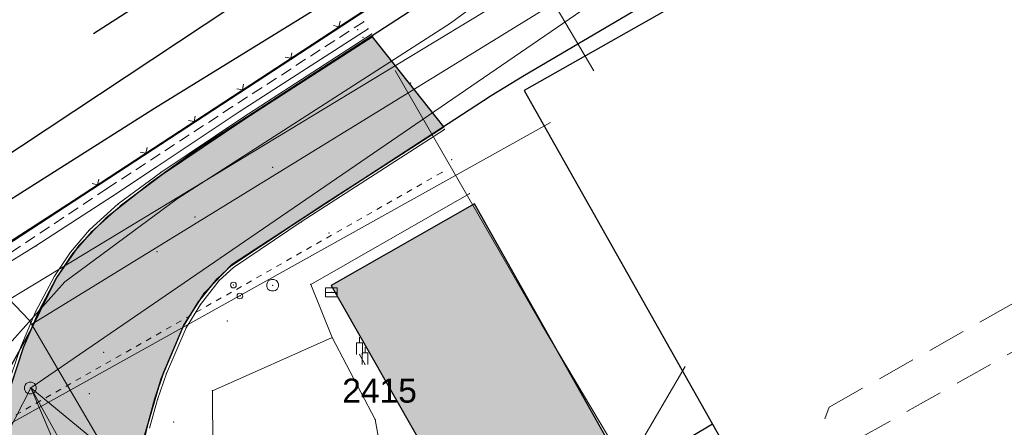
# Model space of a CAD drawing. Header units: metres. Extents: x -535942 to -530626, y -1087729 to -1086275.
# Tile 228 of 247: x -534131 to -534080, y -1086766 to -1086745. Entities that reach past the tile are written whole.
import ezdxf

# ---------------------------------------------------------------- set-up
doc = ezdxf.new("R2010")
doc.units = ezdxf.units.M
for name, pattern in [('B_CARA_03', [3, 2, -1]), ('C_1', [0.6, 0.3, -0.3]), ('C_2', [0.9, 0.6, -0.3])]:
    doc.linetypes.add(name, pattern=pattern)
for name, color, linetype in [('17', 7, 'Continuous'), ('18', 7, 'Continuous'), ('2', 7, 'Continuous'), ('23', 7, 'Continuous'), ('25', 7, 'Continuous'), ('8', 7, 'Continuous'), ('_blok katastr', 7, 'Continuous'), ('_blok podklad SS', 7, 'Continuous'), ('_blok SS sítě', 7, 'Continuous'), ('_blok zaměření - nové', 7, 'Continuous'), ('AG_srafy SS budovy', 252, 'Continuous'), ('AG_srafy SS komunikace', 253, 'Continuous')]:
    doc.layers.add(name, color=color, linetype=linetype)
for name, color, linetype, lineweight in [('AG plyn', 251, 'G_POTR_632_PN', 13), ('AG silno NN', 251, 'G_VED_660_PN', 13), ('AG uzemnění', 251, 'G_VED_663_PZ', 13), ('AG_SS kanal_déšť', 251, 'G_POTR_626_PN', 13), ('AG_SS náhon', 251, 'B_CARA_03', 13), ('AG_SS osvětlení', 251, 'HP_04_VO', 13), ('AG_SS voda požární', 251, 'G_POTR_615_PN', 13)]:
    doc.layers.add(name, color=color, linetype=linetype, lineweight=lineweight)
doc.layers.add('AG revizni oblacek', color=111, linetype='Continuous', plot=False)
doc.layers.add('AG_revizni oblacek', color=111, linetype='Continuous', plot=False)
for name, color, linetype, true_color in [('BT_BPEJ', 7, 'Continuous', 0x7fffff), ('BT_hranice_parcel', 7, 'Continuous', 0x007f00), ('BT_text_parcel', 7, 'Continuous', 0x007f00), ('BT_vnitrni_kresby', 7, 'Continuous', 0x007f00)]:
    doc.layers.add(name, color=color, linetype=linetype, true_color=true_color)
doc.layers.add('BT_hranice_budov', color=7, linetype='Continuous', lineweight=30, true_color=0x007f00)
doc.layers.get('17').off()
doc.styles.add('BT_text_mapy_m', font='arial.ttf', dxfattribs={"height": 5})
doc.styles.add('ROMANS', font='romans')
doc.linetypes.add('G_POTR_615_PN', pattern='A,0.5,-1,2,-6.5,[3,hpfmlin.shx,S=1,R=0,X=0,Y=0],-6.5,2,-1,0.5', length=20)
doc.linetypes.add('G_POTR_626_PN', pattern='A,0.5,-1,2,-6.5,[8,hpfmlin.shx,S=1,R=0,X=0,Y=0],-6.5,2,-1,0.5', length=20)
doc.linetypes.add('G_POTR_632_PN', pattern='A,0.5,-1,2,-6.5,[13,hpfmlin.shx,S=1,R=0,X=0,Y=0],-6.5,2,-1,0.5', length=20)
doc.linetypes.add('G_VED_660_PN', pattern='A,0.5,-1,2,-6.5,[28,hpfmlin.shx,S=1,R=0,X=0,Y=0],-6.5,2,-1,0.5', length=20)
doc.linetypes.add('G_VED_663_PZ', pattern='A,3.5,-3,7,-3,7,-6.5,[23,hpfmlin.shx,S=1,R=0,X=0,Y=0],-6.5,7,-3,7,-3,3.5', length=60)
doc.linetypes.add('HP_04_VO', pattern='A,0.5,-1,2,-5,[28,hpfmlin.shx,S=1,R=0,X=0,Y=0],-0.8,["VO",ROMANS,S=1.7,R=0,X=2.75,Y=-0.8],-7,2,-1,0.5', length=19.8)

# ---------------------------------------------------------------- blocks, each defined once
blk = doc.blocks.new('_KATASTR')
at = {"layer": 'BT_BPEJ', "lineweight": -3}
blk.add_lwpolyline([(-534567.99, -1086985.9), (-534456, -1086953), (-534436.78, -1086944.4), (-534394.5, -1086925.5), (-534377.62, -1086916.03), (-534353.5, -1086902.5), (-534344.98, -1086895.04), (-534338.35, -1086889.24), (-534337.5, -1086888.5), (-534101, -1086732), (-533977.7, -1086657.11), (-533966, -1086650), (-533802, -1086557.5)], dxfattribs=at)
at = {"layer": 'BT_hranice_budov', "lineweight": -3}
blk.add_lwpolyline([(-533808.4, -1086595.84), (-533814.49, -1086599.28), (-533813.01, -1086601.89), (-533811.34, -1086604.85), (-533848.29, -1086625.55), (-533851.31, -1086620.19), (-533856.58, -1086623.17), (-533862.78, -1086612.19), (-533934.12, -1086652.51), (-533935.17, -1086650.76), (-533966.6, -1086668.6), (-533965.65, -1086670.33), (-533975.13, -1086675.69), (-533991.7, -1086685.05), (-533997.09, -1086688.09), (-533997.9, -1086688.55), (-534007.23, -1086693.82), (-534008.18, -1086692.21), (-534039.67, -1086709.99), (-534038.77, -1086711.65), (-534104.74, -1086748.93), (-534094.94, -1086766.26), (-534093.29, -1086769.17), (-534079.52, -1086793.52)], dxfattribs=at)
at = {"layer": 'BT_hranice_parcel', "lineweight": -3}
for points in [[(-533930.39, -1086626.94), (-533977.71, -1086657.09), (-534027.69, -1086688.36), (-534051.88, -1086704.35), (-534053, -1086704.99), (-534093.1, -1086730.54), (-534099.49, -1086734.79), (-534123.96, -1086749.86), (-534172.7, -1086780.69), (-534236.19, -1086822.11), (-534301.1, -1086864.48), (-534361.33, -1086904.52), (-534389.95, -1086921.75), (-534421.31, -1086936.84), (-534457.42, -1086954.5), (-534485.18, -1086964.81)], [(-534493.78, -1086969.89), (-534465.8, -1086959.93), (-534429.9, -1086944.73), (-534384.85, -1086920.69), (-534356.67, -1086902.53), (-534277.7, -1086851.96), (-534273.32, -1086849.11), (-534236.73, -1086825.56), (-534052.87, -1086705.47), (-533854.49, -1086591.17)], [(-533944.41, -1086644.64), (-533979.02, -1086665.04), (-533986.81, -1086669.62), (-533998.88, -1086676.78), (-534013.62, -1086685.67), (-534037.86, -1086700.55), (-534075.03, -1086723.43), (-534083.72, -1086728.5), (-534091.83, -1086733.29), (-534110.71, -1086744.83), (-534121.68, -1086751.94), (-534124.12, -1086753.69), (-534126.5, -1086755.56), (-534127.89, -1086756.97), (-534129.06, -1086758.64), (-534130.36, -1086761.29), (-534131.69, -1086763.72), (-534132.71, -1086766.71), (-534133.12, -1086769.51), (-534133.03, -1086772.04), (-534131.53, -1086778.56), (-534124.29, -1086793.41)], [(-533975.13, -1086675.69), (-533991.7, -1086685.05), (-533997.09, -1086688.09), (-533997.9, -1086688.55), (-534007.23, -1086693.82), (-534008.18, -1086692.21), (-534039.67, -1086709.99), (-534038.77, -1086711.65), (-534104.74, -1086748.93), (-534094.94, -1086766.26), (-534093.29, -1086769.17), (-534079.52, -1086793.52)], [(-534094.94, -1086766.26), (-534115.16, -1086778.31), (-534118.64, -1086779), (-534122.31, -1086778.18), (-534123.56, -1086777.36), (-534124.4, -1086775.85), (-534124.88, -1086772.84), (-534124.9, -1086769.82), (-534124.46, -1086766.81), (-534123.61, -1086763.9), (-534122.43, -1086761.12), (-534121.34, -1086759.42), (-534119.93, -1086757.95), (-534106.45, -1086749.18), (-534104.72, -1086748.12), (-534067.4, -1086726.21)]]:
    blk.add_lwpolyline(points, dxfattribs=at)
at = {"layer": 'BT_vnitrni_kresby', "lineweight": -3}
blk.add_lwpolyline([(-534127.14, -1086745.97), (-534080.27, -1086715.89)], dxfattribs=at)
at = {"layer": 'BT_text_parcel', "lineweight": -3, "style": 'BT_text_mapy_m'}
blk.add_text('2415', height=1.25, dxfattribs=at).set_placement((-534114.2, -1086765.14))
blk = doc.blocks.new('kanalizace SS')
at = {"layer": 'AG_SS kanal_déšť', "ltscale": 0.7}
for p, q in [((-534086.934, -1086734.619), (-534130.39, -1086764.37)), ((-534134.35, -1086772), (-534130.39, -1086764.37)), ((-534125.04, -1086768.78), (-534130.39, -1086764.37)), ((-534130.39, -1086764.37), (-534114.31, -1086793.4))]:
    blk.add_line(p, q, dxfattribs=at)
blk.add_lwpolyline([(-534128.34, -1086784.63), (-534125.1, -1086776.75), (-534130.39, -1086764.37)], dxfattribs=at)
blk = doc.blocks.new('náhon')
at = {"layer": 'AG_SS náhon'}
for p, q in [((-534088.875, -1086765.372), (-534036.952, -1086736.147)), ((-534087.452, -1086767.077), (-534037.731, -1086739.091)), ((-534091.219, -1086771.599), (-534088.875, -1086765.372))]:
    blk.add_line(p, q, dxfattribs=at)
blk = doc.blocks.new('ss prumyslová voda')
at = {"layer": 'AG_SS voda požární', "ltscale": 0.7}
for points in [[(-534130.343, -1086761.068), (-534091.574, -1086737.246), (-534083.838, -1086736.521), (-534076.104, -1086731.989)], [(-534093.942, -1086842.203), (-534095.533, -1086838.47), (-534089.205, -1086835.772), (-534089.19, -1086834.18), (-534122.037, -1086775.248), (-534130.475, -1086760.858), (-534133.316, -1086757.891)]]:
    blk.add_lwpolyline(points, dxfattribs=at)
blk = doc.blocks.new('ss plyn')
at = {"layer": 'AG plyn', "color": 251, "lineweight": 15, "ltscale": 0.5}
blk.add_line((-534161.256, -1086782.787), (-534103.36, -1086750.578), dxfattribs=at)
blk = doc.blocks.new('SS nízké napětí')
at = {"layer": 'AG silno NN', "ltscale": 0.7}
blk.add_line((-534169.587, -1086782.793), (-534061.8903, -1086717.66554), dxfattribs=at)
blk = doc.blocks.new('ss_vo')
at = {"layer": 'AG_SS osvětlení', "ltscale": 0.7}
for p, q in [((-534108.573, -1086745.434), (-534104.403, -1086742.328)), ((-534122.77524, -1086754.54571), (-534108.573, -1086745.434)), ((-534128.63291, -1086758.85811), (-534122.77524, -1086754.54571)), ((-534133.66, -1086764.496), (-534128.63291, -1086758.85811)), ((-534096.36783, -1086763.25375), (-534098.91209, -1086767.60578)), ((-534096.36783, -1086763.25375), (-534096.368, -1086763.254))]:
    blk.add_line(p, q, dxfattribs=at)
blk = doc.blocks.new('ss uzemnění')
at = {"layer": 'AG uzemnění', "ltscale": 0.4}
for p, q in [((-534101.10767, -1086747.89967), (-534104.403, -1086742.328)), ((-534111.44325, -1086747.87636), (-534103.81805, -1086761.09856)), ((-534087.84789, -1086787.82599), (-534103.81805, -1086761.09856))]:
    blk.add_line(p, q, dxfattribs=at)
blk = doc.blocks.new('Z620')
at = {"color": 0, "lineweight": -2}
for p, q in [((-0.3, 0.06), (-0.27, 0.15)), ((-0.3, -0.06), (-0.3, 0.06)), ((-0.27, 0.15), (-0.21, 0.24)), ((-0.21, 0.24), (-0.06, 0.3)), ((-0.06, 0.3), (0.06, 0.3)), ((0.06, 0.3), (0.21, 0.24)), ((0.21, 0.24), (0.27, 0.15)), ((0.27, 0.15), (0.3, 0.06)), ((0.3, 0.06), (0.3, -0.06)), ((-0.24, -0.21), (-0.3, -0.06)), ((-0.15, -0.27), (-0.24, -0.21)), ((-0.06, -0.3), (-0.15, -0.27)), ((0.06, -0.3), (-0.06, -0.3)), ((0.15, -0.27), (0.06, -0.3)), ((0.24, -0.21), (0.15, -0.27)), ((0.3, -0.06), (0.24, -0.21))]:
    blk.add_line(p, q, dxfattribs=at)
blk = doc.blocks.new('Z38')
at = {"color": 0, "lineweight": -2}
for p, q in [((0.3, 0.24), (-0.3, 0.24)), ((-0.3, 0.24), (-0.3, -0.24)), ((-0.3, 0), (0.3, 0)), ((0.3, -0.24), (0.3, 0.24)), ((-0.3, -0.24), (0.3, -0.24))]:
    blk.add_line(p, q, dxfattribs=at)
blk = doc.blocks.new('Z212')
at = {"color": 0, "lineweight": -2}
for p, q in [((-0.21, 0.21), (0, 0)), ((0, 0), (0.21, 0.21))]:
    blk.add_line(p, q, dxfattribs=at)
blk = doc.blocks.new('Z15')
at = {"layer": '23', "color": 0, "lineweight": -2}
blk.add_circle((0, 0), 0.15, dxfattribs=at)
blk = doc.blocks.new('Z412')
at = {"color": 0, "lineweight": -2}
for p, q in [((-0.15, 0), (-0.15, 0.6)), ((-0.15, 0.6), (0.15, 0.6)), ((0, 0.6), (0, 0.9)), ((0.15, 0.6), (0.15, 0))]:
    blk.add_line(p, q, dxfattribs=at)
blk = doc.blocks.new('Zaměření - zekan')
at = {"layer": 'AG_srafy SS budovy', "transparency": 33554602}
h = blk.add_hatch(color=256, dxfattribs=at)
h.dxf.hatch_style = 1
h.paths.add_polyline_path([(-534453.325, -1086966.969), (-534443.64, -1086964.47), (-534440.42, -1086963.61), (-534440.62, -1086962.77), (-534438.161, -1086962.135), (-534435.9, -1086961.56), (-534432.06, -1086960.58), (-534428.7, -1086959.69), (-534425.4, -1086958.85), (-534423.57, -1086958.39), (-534414.04, -1086955.97), (-534414.64, -1086953.75), (-534414.91, -1086952.73), (-534415.05, -1086952.24), (-534415.31, -1086951.23), (-534416.63, -1086946.34), (-534428.91, -1086949.44), (-534437.35, -1086951.61), (-534443.56, -1086953.24), (-534443.06, -1086955.13), (-534448.34, -1086956.52), (-534449.54, -1086956.83), (-534450.23, -1086957.02), (-534451.64, -1086957.39), (-534454.12, -1086958.04), (-534454.72, -1086958.19), (-534455.72, -1086958.46), (-534455.285, -1086960.065), (-534454.35, -1086963.34), (-534454.176, -1086963.958), (-534454.137, -1086964.098), (-534454.061, -1086964.37)])
h.paths.add_polyline_path([(-534449.11, -1086987.51), (-534445.794, -1086986.657), (-534443.94, -1086986.148), (-534443.968, -1086986.042), (-534442.31, -1086985.609), (-534441.179, -1086985.314), (-534431.78, -1086982.86), (-534426.34, -1086981.45), (-534426.27, -1086981.61), (-534423.234, -1086980.828), (-534421.037, -1086980.226), (-534414.29, -1086978.5), (-534410.17, -1086977.42), (-534409.67, -1086979.54), (-534407.98, -1086979.1), (-534405.71, -1086987.99), (-534405.64, -1086987.96), (-534405.57, -1086988.16), (-534405.509, -1086988.144), (-534404.631, -1086991.451), (-534404.368, -1086992.439), (-534403.734, -1086994.828), (-534403.627, -1086995.219), (-534399.381, -1086994.059), (-534393.93, -1086992.57), (-534392.974, -1086996.329), (-534392.378, -1086998.675), (-534391.96, -1087000.32), (-534391.274, -1087003.026), (-534389.51, -1087009.99), (-534387.84, -1087016.44), (-534385.756, -1087024.283), (-534384.58, -1087028.84), (-534384.22, -1087030.49), (-534394.01, -1087033.1), (-534393.06, -1087036.8), (-534392.78, -1087038.03)])
h.paths.add_polyline_path([(-534376.66, -1086982.86), (-534371.91, -1086992.08), (-534367.61, -1087000.29), (-534367.52, -1087000.44), (-534366.9, -1087001.62), (-534367.54, -1087001.98), (-534367.737, -1087002.086), (-534371.55, -1087004.13), (-534370.982, -1087005.221), (-534369.18, -1087008.63), (-534362.31, -1087021.78), (-534361.701, -1087022.93), (-534357.45, -1087020.68), (-534357.97, -1087019.22), (-534358.37, -1087018.01), (-534358.76, -1087016.83), (-534358.99, -1087016.22), (-534359.29, -1087015.33), (-534353.16, -1087012.14), (-534339.04, -1087004.84), (-534326.38, -1086998.22), (-534319.16, -1086994.47), (-534316.78, -1086998.99), (-534313.36, -1086997.22), (-534311.16, -1086996.07), (-534306.79, -1086993.79), (-534304.55, -1086992.63), (-534299.59, -1086990.04), (-534302, -1086985.39), (-534295.73, -1086982.11), (-534295.21, -1086982.98), (-534290.74, -1086980.63), (-534289.54, -1086982.76), (-534285.689, -1086980.559), (-534286.82, -1086978.58), (-534284.28, -1086977.22), (-534283.235, -1086976.681), (-534281.191, -1086975.648), (-534277.969, -1086973.961), (-534276.84, -1086973.37), (-534273.85, -1086971.79), (-534272.96, -1086971.31), (-534269.71, -1086969.61), (-534269.14, -1086969.31), (-534256.54, -1086962.76), (-534254.34, -1086961.61), (-534242.72, -1086955.58), (-534242.78, -1086955.43), (-534237.35, -1086952.6), (-534235.21, -1086949.4), (-534239.44, -1086941.34), (-534243.24, -1086941.25), (-534248.7, -1086944.11), (-534250.27, -1086941.13), (-534250.442, -1086940.78), (-534251.11, -1086939.54), (-534251.404, -1086938.86), (-534251.692, -1086938.244), (-534253.292, -1086935.242), (-534253.68, -1086934.506), (-534255.34, -1086931.42), (-534255.99, -1086930.13), (-534256.1, -1086929.92), (-534258.1, -1086926.1), (-534260.25, -1086921.97), (-534262.07, -1086922.92), (-534262.15, -1086922.98), (-534266.77, -1086925.44), (-534269.601, -1086926.909), (-534276.25, -1086930.36), (-534283.82, -1086934.31), (-534286.48, -1086935.71), (-534290.01, -1086937.545), (-534293.027, -1086939.097), (-534298.265, -1086941.82), (-534312.71, -1086949.33), (-534312.609, -1086949.519), (-534323.27, -1086955.1), (-534323.4, -1086955.17), (-534326.4, -1086956.7), (-534326.563, -1086956.785), (-534333.51, -1086960.401), (-534334.43, -1086960.88), (-534340.99, -1086964.26), (-534348.06, -1086967.99), (-534354.88, -1086971.555), (-534355.52, -1086971.89), (-534363.33, -1086975.94), (-534365.497, -1086977.064), (-534366.701, -1086977.688), (-534369.792, -1086979.291), (-534372.79, -1086980.846), (-534373.898, -1086981.423)])
h.paths.add_polyline_path([(-534225.31, -1086925.38), (-534227.21, -1086921.67), (-534228.94, -1086918.39), (-534222.95, -1086915.33), (-534223.49, -1086914.23), (-534224.055, -1086913.14), (-534224.584, -1086912.119), (-534225.22, -1086910.92), (-534225.33, -1086910.97), (-534229.4, -1086913.05), (-534232.81, -1086914.82), (-534233.83, -1086915.32), (-534235.03, -1086915.94), (-534238.81, -1086917.9), (-534236.52, -1086922.26), (-534234.28, -1086921.14), (-534233.59, -1086922.49), (-534231.31, -1086927.09), (-534227.3, -1086934.34), (-534227.79, -1086934.6), (-534227.68, -1086935.04), (-534229.402, -1086935.906), (-534227.63, -1086939.43), (-534226.47, -1086938.84), (-534217.79, -1086934.36), (-534219.631, -1086930.881), (-534221.853, -1086932.073), (-534224.064, -1086927.94)])
h.paths.add_polyline_path([(-534218.17, -1086907.24), (-534217.95, -1086907.68), (-534217.87, -1086907.62), (-534216.61, -1086910.03), (-534216.54, -1086910.155), (-534215.04, -1086913.13), (-534214.84, -1086913.49), (-534214.58, -1086913.36), (-534211.872, -1086911.912), (-534205.614, -1086908.665), (-534200.059, -1086905.833), (-534197.021, -1086904.268), (-534200.25, -1086898), (-534206.136, -1086901.043), (-534211.994, -1086904.075)])
h.paths.add_polyline_path([(-534204.81, -1086909.35), (-534204.26, -1086910.42), (-534206.72, -1086911.82), (-534204.65, -1086915.78), (-534198.56, -1086912.7), (-534200.8, -1086908.63), (-534203.55, -1086910.02), (-534204.07, -1086908.98)])
h.paths.add_polyline_path([(-534195.75, -1086896.47), (-534199.09, -1086898.18), (-534196.17, -1086903.85), (-534195.872, -1086903.697), (-534194.67, -1086903.07), (-534192.88, -1086902.14), (-534194.66, -1086898.61), (-534195.18, -1086897.6)])
h.paths.add_polyline_path([(-534084.41, -1086796.39), (-534085.46, -1086796.99), (-534086.03, -1086797.3), (-534089.99, -1086799.53), (-534091.27, -1086800.26), (-534090.926, -1086800.878), (-534105.36, -1086808.92), (-534099.72, -1086818.96), (-534099.63, -1086819.17), (-534085.25, -1086811.1), (-534085.18, -1086811.21), (-534081.15, -1086808.94), (-534081.954, -1086801.31), (-534084.05, -1086801.531), (-534080.645, -1086800.125), (-534082.403, -1086800.125)])
edge = h.paths.add_edge_path()
edge.add_arc((-534100.213, -1086794.682), 2.831, 0, 360)
h.paths.add_polyline_path([(-534099.94, -1086778.89), (-534103.97, -1086781.3), (-534100.2, -1086787.73), (-534099.26, -1086789.35), (-534095.15, -1086786.92)])
h.paths.add_polyline_path([(-534107.32, -1086754.82), (-534114.77, -1086759.06), (-534107.17, -1086772.4), (-534104.69, -1086771), (-534100.77, -1086768.78), (-534099.767, -1086768.215)])
h.paths.add_polyline_path([(-534117.45, -1086774.96), (-534116.11, -1086777.42), (-534114.41, -1086776.46), (-534113.26, -1086775.8), (-534111.02, -1086774.53), (-534109.715, -1086773.79), (-534109.3, -1086773.55), (-534110.665, -1086771.131)])
at = {"layer": 'AG_srafy SS komunikace', "transparency": 33554516}
h = blk.add_hatch(color=256, dxfattribs=at)
h.dxf.hatch_style = 1
h.paths.add_polyline_path([(-534240.26, -1086848.01), (-534242.39, -1086848.54), (-534243.974, -1086849.136), (-534248.67, -1086851.22), (-534254.11, -1086853.75), (-534260.09, -1086856.64), (-534264.42, -1086858.86), (-534270.39, -1086862.11), (-534275.64, -1086864.95), (-534281.45, -1086868.07), (-534281.659, -1086868.183), (-534285.72, -1086869.95), (-534292.582, -1086873.477), (-534300.99, -1086878.21), (-534304.7, -1086880.03), (-534311.17, -1086883.6), (-534311.21, -1086883.69), (-534319, -1086887.9), (-534326.28, -1086891.8), (-534333.68, -1086895.85), (-534341.033, -1086899.872), (-534342.39, -1086900.59), (-534348.52, -1086904), (-534357.39, -1086909.18), (-534363.51, -1086912.76), (-534368.15, -1086915.35), (-534368.58, -1086915.38), (-534371.67, -1086917.17), (-534371.6, -1086917.36), (-534374.61, -1086918.91), (-534375.85, -1086919.55), (-534383.298, -1086923.67), (-534387.62, -1086926.167), (-534390.99, -1086928.47), (-534395.26, -1086932.19), (-534398.39, -1086935.37), (-534401.04, -1086938.71), (-534403.34, -1086942.64), (-534405.25, -1086947.26), (-534406.47, -1086948.88), (-534407.31, -1086949.26), (-534408.77, -1086950.15), (-534411.9, -1086951.42), (-534412.44, -1086951.7), (-534411.572, -1086955.25), (-534406.31, -1086953.97), (-534406.43, -1086955.99), (-534406.92, -1086958.84), (-534407.82, -1086961.82), (-534408.73, -1086963.55), (-534410.13, -1086965.71), (-534411.33, -1086966.62), (-534411.44, -1086966.66), (-534412.09, -1086967.39), (-534412.79, -1086968.05), (-534413.62, -1086968.71), (-534414.49, -1086969.26), (-534416.26, -1086969.93), (-534415.54, -1086973.73), (-534414.56, -1086973.85), (-534413.62, -1086974.05), (-534405.67, -1086972.87), (-534403.64, -1086972.67), (-534402.63, -1086972.81), (-534401.62, -1086973.13), (-534400.5, -1086973.63), (-534397.57, -1086975.25), (-534395.92, -1086976.46), (-534395, -1086977.42), (-534392.36, -1086981.04), (-534391.77, -1086982.25), (-534391.1, -1086982), (-534390.78, -1086982.85), (-534391.39, -1086983.1), (-534390.58, -1086985.29), (-534390.25, -1086986.4), (-534390.1, -1086987.69), (-534390.06, -1086988.65), (-534390.2, -1086989.8), (-534390.5, -1086990.92), (-534391.16, -1086992.45), (-534391.4, -1086992.91), (-534381.94, -1086987.31), (-534382.24, -1086986.32), (-534382.32, -1086985.31), (-534382.16, -1086984.27), (-534381.82, -1086983.34), (-534381.32, -1086982.44), (-534380.71, -1086981.63), (-534379.98, -1086980.93), (-534379.21, -1086980.3), (-534378.39, -1086979.72), (-534377.467, -1086979.211), (-534373.711, -1086977.112), (-534372.583, -1086976.508), (-534371.89, -1086976.12), (-534371.16, -1086975.66), (-534367.03, -1086973.76), (-534365.62, -1086973.12), (-534362.45, -1086971.42), (-534362.565, -1086971.198), (-534357.153, -1086968.396), (-534349.974, -1086964.676), (-534344.031, -1086961.597), (-534335.38, -1086957.063), (-534329.65, -1086954.06), (-534329.53, -1086954.31), (-534329, -1086954.29), (-534328.53, -1086954.37), (-534328.09, -1086954.52), (-534327.64, -1086954.75), (-534327.21, -1086955.13), (-534326.4, -1086956.7), (-534323.4, -1086955.17), (-534324.27, -1086953.55), (-534324.32, -1086953.03), (-534324.26, -1086952.54), (-534324.13, -1086952.05), (-534323.82, -1086951.55), (-534323.49, -1086951.1), (-534311.67, -1086944.94), (-534305.34, -1086941.6), (-534300.39, -1086939.07), (-534294.798, -1086936.104), (-534294.97, -1086935.8), (-534290.77, -1086933.636), (-534286.14, -1086931.26), (-534286.02, -1086931.42), (-534285.95, -1086931.48), (-534281.89, -1086929.385), (-534271.3, -1086923.94), (-534268.39, -1086922.44), (-534266.57, -1086921.49), (-534263.17, -1086919.71), (-534259.895, -1086918.003), (-534258.72, -1086917.39), (-534257.63, -1086916.91), (-534256.65, -1086916.73), (-534255.56, -1086916.71), (-534254.93, -1086916.98), (-534253.92, -1086917.86), (-534252.78, -1086919.28), (-534251.69, -1086920.86), (-534249.08, -1086925.78), (-534247.53, -1086928.67), (-534240.07, -1086924.81), (-534241.74, -1086921.65), (-534244.189, -1086916.906), (-534244.46, -1086916.38), (-534245.17, -1086914.8), (-534245.34, -1086913.82), (-534245.4, -1086912.79), (-534245.16, -1086911.8), (-534244.75, -1086910.85), (-534244.21, -1086909.95), (-534243.65, -1086909.23), (-534242.81, -1086908.49), (-534241.96, -1086907.93), (-534238.92, -1086906.61), (-534233.75, -1086904.35), (-534231.72, -1086903.63), (-534231.12, -1086903.38), (-534222.86, -1086899.98), (-534221.64, -1086899.45), (-534215.26, -1086896.83), (-534209.18, -1086894.35), (-534207.62, -1086893.82), (-534206.23, -1086893.48), (-534204.6, -1086893.25), (-534203.26, -1086893.19), (-534201.71, -1086893.25), (-534200.38, -1086893.427), (-534199.2, -1086893.7), (-534197.72, -1086894.19), (-534196.37, -1086894.9), (-534195.14, -1086895.82), (-534194.07, -1086896.96), (-534193.35, -1086897.92), (-534192.6, -1086899.44), (-534189.28, -1086891.78), (-534190.21, -1086891.25), (-534190.71, -1086890.67), (-534191, -1086890.06), (-534191.12, -1086889.29), (-534191.03, -1086888.49), (-534190.77, -1086887.8), (-534190.37, -1086887.08), (-534189.77, -1086886.62), (-534189.02, -1086886.35), (-534188.25, -1086886.41), (-534187.49, -1086886.8), (-534187, -1086887.35), (-534186.63, -1086888.11), (-534186.43, -1086889.03), (-534186.44, -1086889.87), (-534176.56, -1086889.35), (-534177.65, -1086886.35), (-534179.05, -1086882.57), (-534179.03, -1086882.09), (-534178.78, -1086881.7), (-534177.003, -1086880.974), (-534171.47, -1086878.73), (-534168.599, -1086877.516), (-534164.678, -1086875.911), (-534163.53, -1086875.46), (-534162.56, -1086875.05), (-534161.21, -1086874.87), (-534158.44, -1086876.72), (-534157.24, -1086876.86), (-534152.2, -1086873.32), (-534150.4, -1086872.02), (-534148.76, -1086870.34), (-534147.72, -1086869.64), (-534147.78, -1086868.94), (-534147.38, -1086868.62), (-534145.94, -1086867.86), (-534144.5, -1086867.1), (-534142.98, -1086868.83), (-534139.47, -1086866.78), (-534139.23, -1086867.11), (-534139.46, -1086867.68), (-534138.99, -1086868.33), (-534117.868, -1086863.128), (-534113.56, -1086852.87), (-534114.37, -1086851.52), (-534114.78, -1086850.57), (-534115.01, -1086849.57), (-534115.14, -1086848.49), (-534115.1, -1086846.51), (-534114.61, -1086844.2), (-534114.35, -1086844.04), (-534113.74, -1086841.96), (-534113.25, -1086840.97), (-534112.53, -1086839.04), (-534112.01, -1086837.76), (-534111.58, -1086837.05), (-534111.22, -1086836.67), (-534110.4, -1086836), (-534109.57, -1086835.59), (-534107.574, -1086834.453), (-534105.261, -1086833.135), (-534102.914, -1086831.772), (-534099.15, -1086829.58), (-534093.838, -1086826.49), (-534089.789, -1086824.133), (-534088.77, -1086823.54), (-534084.12, -1086821.01), (-534085.871, -1086817.863), (-534090.54, -1086820.46), (-534093.59, -1086822.14), (-534094.49, -1086822.57), (-534095.48, -1086822.88), (-534096.44, -1086822.95), (-534097.57, -1086822.86), (-534098.46, -1086822.57), (-534101.43, -1086820.53), (-534103.51, -1086818.2), (-534105.97, -1086814.25), (-534107.99, -1086810.23), (-534109.55, -1086807.26), (-534111.07, -1086804.41), (-534111.9, -1086802.88), (-534116.5, -1086794.06), (-534117.17, -1086792.06), (-534117.42, -1086790.69), (-534117.39, -1086789.25), (-534117.19, -1086787.5), (-534116.66, -1086785.76), (-534115.86, -1086784.28), (-534114.92, -1086782.83), (-534113.95, -1086781.82), (-534112.79, -1086780.91), (-534108.66, -1086778.44), (-534110.505, -1086775.354), (-534114.85, -1086777.87), (-534116.37, -1086778.45), (-534117.72, -1086778.78), (-534118.78, -1086778.9), (-534119.79, -1086778.87), (-534120.72, -1086778.71), (-534122.33, -1086778.24), (-534123.61, -1086777.53), (-534124.14, -1086776.51), (-534124.5, -1086775.53), (-534124.78, -1086773.93), (-534124.92, -1086772.42), (-534124.95, -1086770.88), (-534124.84, -1086769.37), (-534124.65, -1086767.87), (-534124.34, -1086766.41), (-534123.95, -1086764.94), (-534123.48, -1086763.55), (-534122.531, -1086761.319), (-534122.48, -1086761.2), (-534121.67, -1086759.91), (-534120.71, -1086758.7), (-534119.94, -1086758), (-534115.095, -1086754.803), (-534112.489, -1086753.118), (-534108.92, -1086750.81), (-534112.62, -1086746.13), (-534115.807, -1086748.182), (-534119.268, -1086750.409), (-534123.55, -1086753.29), (-534125.75, -1086754.94), (-534127.24, -1086756.26), (-534128.21, -1086757.38), (-534129.07, -1086758.68), (-534129.99, -1086760.43), (-534130.79, -1086762.3), (-534131.77, -1086765.256), (-534132.17, -1086766.67), (-534132.754, -1086769.154), (-534133.08, -1086770.92), (-534132.94, -1086773.13), (-534131.84, -1086777.78), (-534132.14, -1086777.97), (-534130.89, -1086781.58), (-534129.44, -1086783.59), (-534126.631, -1086788.645), (-534124.24, -1086793.34), (-534123.65, -1086795.82), (-534123.48, -1086797.42), (-534123.973, -1086799.534), (-534124.97, -1086801.52), (-534126.17, -1086803.45), (-534127.54, -1086804.78), (-534127.92, -1086804.75), (-534132.58, -1086807.28), (-534139.56, -1086810.01), (-534146.11, -1086812.58), (-534152.72, -1086815.14), (-534159.36, -1086817.74), (-534166.12, -1086820.4), (-534174.33, -1086823.85), (-534182.75, -1086826.87), (-534190.84, -1086831.94), (-534200.46, -1086836.84), (-534206.25, -1086839.79), (-534206.69, -1086840.05), (-534208.746, -1086841.112), (-534210.685, -1086842.126), (-534215.801, -1086844.801), (-534222.31, -1086848.04), (-534225.67, -1086849.34), (-534227.09, -1086849.34), (-534228.34, -1086849.44), (-534229.373, -1086849.268), (-534230.35, -1086849.04), (-534234.18, -1086847.95), (-534236.16, -1086847.74), (-534238.29, -1086847.76)])
h.paths.add_polyline_path([(-534391.83, -1086964.99), (-534388.99, -1086967.75), (-534389.32, -1086968.65), (-534389.03, -1086969.71), (-534388.91, -1086968.78), (-534388.57, -1086967.76), (-534388.06, -1086966.84), (-534386.87, -1086965.26), (-534384.26, -1086962.14), (-534380.15, -1086957.28), (-534377.72, -1086954.43), (-534375.258, -1086953.139), (-534377.42, -1086949), (-534378.23, -1086949.37), (-534378.17, -1086949.49), (-534379.06, -1086949.91), (-534380.6, -1086951.93), (-534380.7, -1086951.86), (-534381.58, -1086953.7), (-534381.483, -1086953.784), (-534383.82, -1086956.48), (-534386.678, -1086959.782), (-534387.92, -1086961.27), (-534389.99, -1086963.67), (-534390.75, -1086964.34), (-534391.55, -1086964.89)], flags=16)
at = {"layer": '18', "color": 252, "lineweight": 15}
for p in [(-534113.08, -1086745.35), (-534113.39, -1086745.76), (-534112.85, -1086745.72), (-534112.67, -1086745.99), (-534112.62, -1086746.13), (-534113.12, -1086746.16), (-534110.64, -1086748.54), (-534119.9, -1086749.76), (-534119.51, -1086750), (-534119.36, -1086750.33), (-534119.3, -1086750.43), (-534108.92, -1086750.81), (-534108.88, -1086750.95), (-534108.51, -1086752.52), (-534123.88, -1086752.91), (-534123.64, -1086753.18), (-534123.55, -1086753.29), (-534117.82, -1086752.91), (-534109.01, -1086753.18), (-534126.43, -1086754.02), (-534107.59, -1086754.29), (-534128.17, -1086754.64), (-534126.15, -1086754.42), (-534125.85, -1086754.82), (-534107.32, -1086754.82), (-534125.75, -1086754.94), (-534121.85, -1086755.5), (-534116.42, -1086755.66), (-534116.33, -1086755.75), (-534127.34, -1086756.17), (-534127.24, -1086756.26), (-534114.89, -1086756.32), (-534130.13, -1086757), (-534128.33, -1086757.32), (-534128.21, -1086757.38), (-534123.83, -1086757.29), (-534119.94, -1086758), (-534119.86, -1086758.12), (-534129.17, -1086758.57), (-534129.07, -1086758.68), (-534120.71, -1086758.7), (-534120.6, -1086758.8), (-534119.86, -1086759.03), (-534117.82, -1086759.04), (-534115.84, -1086759), (-534114.77, -1086759.41), (-534121.67, -1086759.91), (-534119.52, -1086759.6), (-534130.13, -1086760.38), (-534129.99, -1086760.43), (-534121.57, -1086760.04), (-534120.17, -1086760.9), (-534122.48, -1086761.2), (-534122.32, -1086761.26), (-534114.73, -1086761.76), (-534130.91, -1086762.24), (-534130.79, -1086762.3), (-534126.6, -1086762.53), (-534113.3, -1086762.64), (-534113.01, -1086763.15), (-534123.48, -1086763.55), (-534123.34, -1086763.62), (-534130.42, -1086764.38), (-534120.95, -1086764.52), (-534127.36, -1086764.68), (-534123.95, -1086764.94), (-534123.8, -1086764.97), (-534112.48, -1086766.02), (-534124.34, -1086766.41), (-534122.97, -1086766.15)]:
    blk.add_point(p, dxfattribs=at)
at = {"layer": '2', "color": 251, "lineweight": 15}
for p, q in [((-534112.67, -1086745.99), (-534119.36, -1086750.33)), ((-534112.62, -1086746.13), (-534119.3, -1086750.43)), ((-534119.36, -1086750.33), (-534123.64, -1086753.18)), ((-534119.3, -1086750.43), (-534123.55, -1086753.29)), ((-534108.92, -1086750.81), (-534116.42, -1086755.66)), ((-534116.33, -1086755.75), (-534108.88, -1086750.95)), ((-534123.64, -1086753.18), (-534125.85, -1086754.82)), ((-534123.55, -1086753.29), (-534125.75, -1086754.94)), ((-534107.59, -1086754.29), (-534115.84, -1086759)), ((-534125.85, -1086754.82), (-534127.34, -1086756.17)), ((-534107.32, -1086754.82), (-534114.77, -1086759.06)), ((-534099.77, -1086768.21), (-534107.32, -1086754.82)), ((-534125.75, -1086754.94), (-534127.24, -1086756.26)), ((-534116.42, -1086755.66), (-534119.94, -1086758)), ((-534119.86, -1086758.12), (-534116.33, -1086755.75)), ((-534127.34, -1086756.17), (-534128.33, -1086757.32)), ((-534127.24, -1086756.26), (-534128.21, -1086757.38)), ((-534128.33, -1086757.32), (-534129.17, -1086758.57)), ((-534128.21, -1086757.38), (-534129.07, -1086758.68)), ((-534119.94, -1086758), (-534120.71, -1086758.7)), ((-534120.6, -1086758.8), (-534119.86, -1086758.12)), ((-534129.17, -1086758.57), (-534130.13, -1086760.38)), ((-534129.07, -1086758.68), (-534129.99, -1086760.43)), ((-534120.71, -1086758.7), (-534121.67, -1086759.91)), ((-534121.57, -1086760.04), (-534120.6, -1086758.8)), ((-534115.84, -1086759), (-534114.73, -1086761.76)), ((-534114.77, -1086759.06), (-534110.37, -1086766.78)), ((-534121.67, -1086759.91), (-534122.48, -1086761.2)), ((-534130.13, -1086760.38), (-534130.91, -1086762.24)), ((-534129.99, -1086760.43), (-534130.79, -1086762.3)), ((-534122.32, -1086761.26), (-534121.57, -1086760.04)), ((-534122.48, -1086761.2), (-534123.48, -1086763.55)), ((-534123.34, -1086763.62), (-534122.32, -1086761.26)), ((-534114.73, -1086761.76), (-534120.95, -1086764.52)), ((-534112.48, -1086766.02), (-534114.73, -1086761.76)), ((-534130.91, -1086762.24), (-534131.9, -1086765.13)), ((-534130.79, -1086762.3), (-534131.74, -1086765.15)), ((-534113.3, -1086762.64), (-534113.01, -1086763.15)), ((-534123.48, -1086763.55), (-534123.95, -1086764.94)), ((-534123.8, -1086764.97), (-534123.34, -1086763.62)), ((-534120.95, -1086764.52), (-534120.9, -1086771.88)), ((-534123.95, -1086764.94), (-534124.34, -1086766.41)), ((-534124.23, -1086766.46), (-534123.8, -1086764.97)), ((-534112.26, -1086767.25), (-534112.48, -1086766.02)), ((-534124.34, -1086766.41), (-534124.65, -1086767.87))]:
    blk.add_line(p, q, dxfattribs=at)
at = {"layer": '2', "color": 251, "linetype": 'C_1', "lineweight": 15}
blk.add_line((-534109.01, -1086753.18), (-534143.44, -1086772.74), dxfattribs=at)
at = {"layer": '23', "color": 252, "lineweight": 15}
for p, q in [((-534128.17, -1086754.64), (-534110.72, -1086743.22)), ((-534112.85, -1086745.72), (-534119.51, -1086750)), ((-534119.51, -1086750), (-534123.88, -1086752.91)), ((-534123.88, -1086752.91), (-534126.15, -1086754.42)), ((-534132.93, -1086757.7), (-534128.17, -1086754.64)), ((-534126.15, -1086754.42), (-534130.13, -1086757)), ((-534130.13, -1086757), (-534132.14, -1086758.23))]:
    blk.add_line(p, q, dxfattribs=at)
at = {"layer": '25', "color": 252, "linetype": 'C_2', "lineweight": 15}
for p, q in [((-534113.08, -1086745.35), (-534119.9, -1086749.76)), ((-534119.9, -1086749.76), (-534126.43, -1086754.02)), ((-534126.43, -1086754.02), (-534132.79, -1086758.24))]:
    blk.add_line(p, q, dxfattribs=at)
at = {"layer": 'AG revizni oblacek'}
blk.add_lwpolyline([(-534107.32, -1086754.82), (-534114.77, -1086759.06), (-534107.17, -1086772.4), (-534104.69, -1086771), (-534100.77, -1086768.78), (-534099.767, -1086768.215)], close=True, dxfattribs=at)
at = {"layer": 'AG_revizni oblacek'}
blk.add_lwpolyline([(-534124.65, -1086767.87), (-534124.34, -1086766.41), (-534123.95, -1086764.94), (-534123.48, -1086763.55), (-534122.531, -1086761.319), (-534122.48, -1086761.2), (-534121.67, -1086759.91), (-534120.71, -1086758.7), (-534119.94, -1086758), (-534115.095, -1086754.803), (-534112.489, -1086753.118), (-534108.92, -1086750.81), (-534112.62, -1086746.13), (-534115.807, -1086748.182), (-534119.268, -1086750.409), (-534123.55, -1086753.29), (-534125.75, -1086754.94), (-534127.24, -1086756.26), (-534128.21, -1086757.38), (-534129.07, -1086758.68), (-534129.99, -1086760.43), (-534130.79, -1086762.3), (-534131.77, -1086765.256)], dxfattribs=at)
at = {"layer": '17', "color": 251, "lineweight": 15}
for p in [(-534119.86, -1086759.03), (-534119.52, -1086759.6)]:
    blk.add_blockref('Z15', p, dxfattribs=at)
at = {"layer": '23', "color": 252, "lineweight": 15, "rotation": 33.2}
for p in [(-534114.37, -1086745.61), (-534114.37, -1086745.61), (-534116.88, -1086747.25), (-534116.88, -1086747.25), (-534119.39, -1086748.89), (-534119.39, -1086748.89), (-534121.9, -1086750.54), (-534121.9, -1086750.54), (-534124.41, -1086752.18), (-534124.41, -1086752.18), (-534126.92, -1086753.82), (-534126.92, -1086753.82)]:
    blk.add_blockref('Z212', p, dxfattribs=at)
at = {"layer": '8', "color": 252, "lineweight": 15}
for name, p in [('Z620', (-534117.82, -1086759.04)), ('Z38', (-534114.77, -1086759.41)), ('Z412', (-534113.3, -1086762.64)), ('Z412', (-534113.01, -1086763.15)), ('Z620', (-534130.42, -1086764.38))]:
    blk.add_blockref(name, p, dxfattribs=at)

msp = doc.modelspace()

# ---------------------------------------------------------------- block references
at = {"layer": '_blok katastr', "lineweight": -3}
msp.add_blockref('_KATASTR', (0, 0), dxfattribs=at)
at = {"layer": '_blok podklad SS'}
msp.add_blockref('náhon', (0, 0), dxfattribs=at)
at = {"layer": '_blok SS sítě'}
for name in ['kanalizace SS', 'ss_vo', 'SS nízké napětí', 'ss uzemnění', 'ss prumyslová voda', 'ss plyn']:
    msp.add_blockref(name, (0, 0), dxfattribs=at)
at = {"layer": '_blok zaměření - nové', "linetype": 'ByBlock'}
msp.add_blockref('Zaměření - zekan', (0, 0), dxfattribs=at)

doc.saveas('drawing.dxf')
